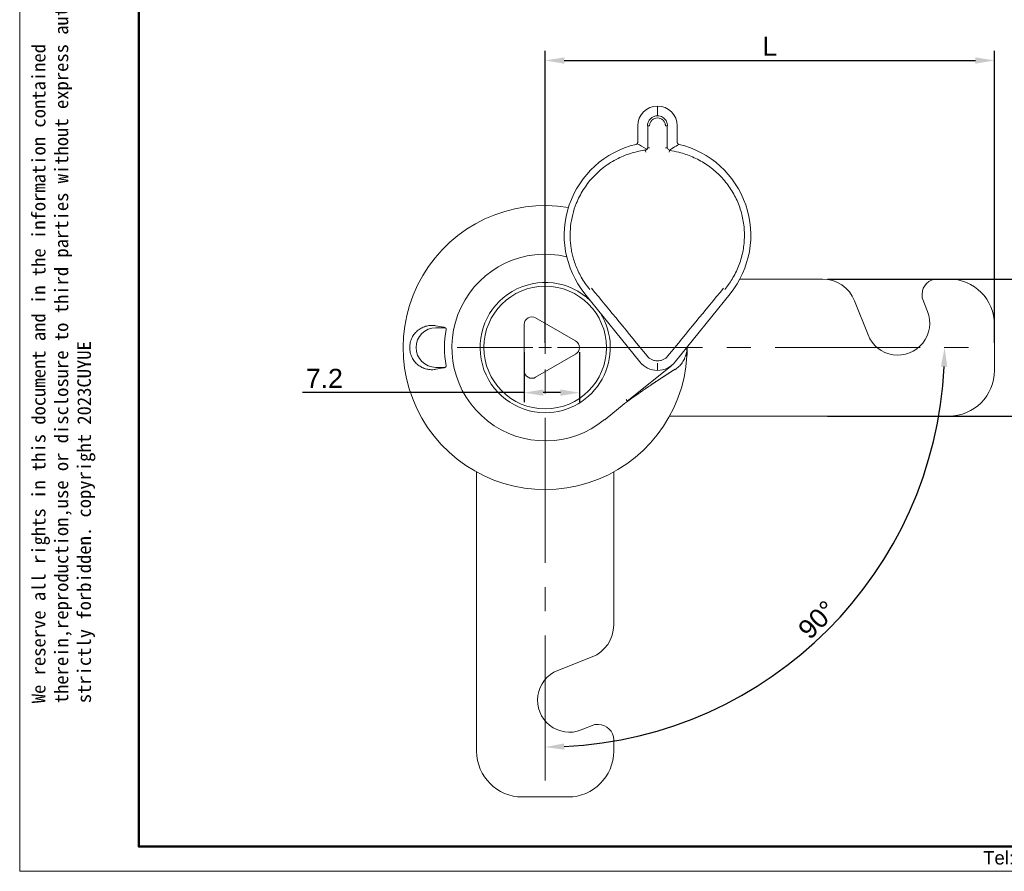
# Model space of a CAD drawing. Header units: millimetres. Extents: x 2655 to 2922, y 1555 to 1739.
# Tile 1 of 3: x 2655 to 2785, y 1555 to 1667. Entities that reach past the tile are written whole.
import ezdxf

# ---------------------------------------------------------------- set-up
doc = ezdxf.new("R2010")
doc.units = ezdxf.units.MM
doc.linetypes.add('CENTER2', pattern=[28.575, 19.05, -3.175, 3.175, -3.175])
doc.layers.add('1', color=7, linetype='Continuous', true_color=0xffffff)
doc.layers.add('20', color=7, linetype='Continuous', true_color=0xffffff)
for name, color, linetype, lineweight in [('尺寸线层', 3, 'Continuous', 18), ('粗实线层', 7, 'Continuous', 50), ('细实线层', 3, 'Continuous', 18)]:
    doc.layers.add(name, color=color, linetype=linetype, lineweight=lineweight)
doc.styles.get("Standard").update_dxf_attribs({"font": 'arial.ttf'})
doc.styles.add('TEXTSTYLE_3', font='arial.ttf')
doc.dimstyles.new('ISO-25', dxfattribs={"dimtxt": 2.5, "dimasz": 2.5, "dimexe": 1.25, "dimexo": 0.625, "dimtad": 1, "dimtxsty": 'Standard', "dimcen": 2.5, "dimadec": 0, "dimazin": 0, "dimtfac": 1, "dimtmove": 0, "dimatfit": 3, "dimfxl": 1, "dimarcsym": 0})

# ---------------------------------------------------------------- blocks, each defined once
blk = doc.blocks.new('*D18')
at = {"layer": 'Defpoints', "color": 0, "transparency": 16777216}
for p in [(2760.71, 1632.76), (2760.71, 1614.76), (2796.35, 1614.76)]:
    blk.add_point(p, dxfattribs=at)
at = {"layer": '尺寸线层', "color": 0, "lineweight": -2, "transparency": 16777216}
for p, q in [((2761.33, 1632.76), (2797.6, 1632.76)), ((2796.35, 1630.26), (2796.35, 1617.26)), ((2761.33, 1614.76), (2797.6, 1614.76))]:
    blk.add_line(p, q, dxfattribs=at)
at = {"layer": '尺寸线层', "color": 0, "transparency": 16777216}
for points in [[(2795.94, 1630.26), (2796.77, 1630.26), (2796.35, 1632.76)], [(2795.94, 1617.26), (2796.77, 1617.26), (2796.35, 1614.76)]]:
    blk.add_solid(points, dxfattribs=at)
at = {"layer": '尺寸线层', "color": 0, "transparency": 16777216, "insert": (2794.45, 1623.76), "char_height": 2.5, "attachment_point": 5, "rotation": 90}
blk.add_mtext('18', dxfattribs=at)
blk = doc.blocks.new('*U19')
at = {"layer": '尺寸线层', "color": 0, "linetype": 'CENTER2', "transparency": 16777216}
for p, q in [((0, 1.61), (0, 11.55)), ((-11.55, 0), (-1.61, 0)), ((1.61, 0), (57.1, 0)), ((0, -56.84), (0, -1.61))]:
    blk.add_line(p, q, dxfattribs=at)
at = {"layer": '尺寸线层', "color": 0, "linetype": 'Continuous', "transparency": 16777216}
for p, q in [((-0.81, 0), (0.81, 0)), ((0, -0.81), (0, 0.81))]:
    blk.add_line(p, q, dxfattribs=at)
blk = doc.blocks.new('*D20')
at = {"layer": 'Defpoints', "color": 0, "transparency": 16777216}
for p in [(2783.27, 1661.45), (2724.27, 1623.76), (2783.27, 1623.76)]:
    blk.add_point(p, dxfattribs=at)
at = {"layer": '尺寸线层', "color": 0, "lineweight": -2, "transparency": 16777216}
for p, q in [((2724.27, 1624.39), (2724.27, 1662.7)), ((2783.27, 1624.39), (2783.27, 1662.7)), ((2726.77, 1661.45), (2780.77, 1661.45))]:
    blk.add_line(p, q, dxfattribs=at)
at = {"layer": '尺寸线层', "color": 0, "transparency": 16777216}
for points in [[(2726.77, 1661.86), (2726.77, 1661.03), (2724.27, 1661.45)], [(2780.77, 1661.86), (2780.77, 1661.03), (2783.27, 1661.45)]]:
    blk.add_solid(points, dxfattribs=at)
at = {"layer": '尺寸线层', "color": 0, "transparency": 16777216, "insert": (2753.77, 1663.32), "char_height": 2.5, "attachment_point": 5}
blk.add_mtext('L', dxfattribs=at)
blk = doc.blocks.new('*D21')
at = {"layer": 'Defpoints', "color": 0, "transparency": 16777216}
for p in [(2721.52, 1623.76), (2728.77, 1623.76), (2728.77, 1617.84)]:
    blk.add_point(p, dxfattribs=at)
at = {"layer": '尺寸线层', "color": 0, "lineweight": -2, "transparency": 16777216}
for p, q in [((2721.52, 1623.14), (2721.52, 1616.59)), ((2728.77, 1623.14), (2728.77, 1616.59)), ((2721.52, 1617.84), (2692.4, 1617.84)), ((2726.27, 1617.84), (2724.02, 1617.84))]:
    blk.add_line(p, q, dxfattribs=at)
at = {"layer": '尺寸线层', "color": 0, "transparency": 16777216}
for points in [[(2724.02, 1618.26), (2724.02, 1617.42), (2721.52, 1617.84)], [(2726.27, 1618.26), (2726.27, 1617.42), (2728.77, 1617.84)]]:
    blk.add_solid(points, dxfattribs=at)
at = {"layer": '尺寸线层', "color": 0, "transparency": 16777216, "insert": (2695.28, 1619.72), "char_height": 2.5, "attachment_point": 5}
blk.add_mtext('7.2', dxfattribs=at)
blk = doc.blocks.new('*D22')
at = {"layer": 'Defpoints', "color": 0, "transparency": 16777216}
for p in [(2725.88, 1623.76), (2781.37, 1623.76), (2724.27, 1622.15), (2750.49, 1578.34), (2724.27, 1566.92)]:
    blk.add_point(p, dxfattribs=at)
at = {"layer": '尺寸线层', "color": 0, "lineweight": -2, "transparency": 16777216}
blk.add_arc((2724.27, 1623.76), 52.45, 272.7315, 357.2685, dxfattribs=at)
at = {"layer": '尺寸线层', "color": 0, "transparency": 16777216}
for points in [[(2776.24, 1621.27), (2777.07, 1621.25), (2776.72, 1623.76)], [(2726.78, 1570.96), (2726.76, 1571.79), (2724.27, 1571.31)]]:
    blk.add_solid(points, dxfattribs=at)
at = {"layer": '尺寸线层', "color": 0, "transparency": 16777216, "insert": (2760.01, 1588.02), "char_height": 2.5, "attachment_point": 5, "rotation": 45}
blk.add_mtext('90°', dxfattribs=at)

msp = doc.modelspace()

# ---------------------------------------------------------------- linework, layer by layer
at = {"layer": '1', "color": 7, "linetype": 'Continuous', "lineweight": 13}
for p, q in [((2739.022, 1654.181), (2739.022, 1655.46)), ((2737.769, 1649.969), (2737.769, 1652.86)), ((2740.275, 1652.86), (2740.275, 1649.969)), ((2739.022, 1621.718), (2739.022, 1620.76))]:
    msp.add_line(p, q, dxfattribs=at)
at = {"layer": '1', "color": 7, "linetype": 'Continuous', "lineweight": 18}
for p, q in [((2736.422, 1652.86), (2736.422, 1650.708)), ((2741.622, 1650.708), (2741.622, 1652.86)), ((2737.978, 1649.969), (2737.699, 1649.969)), ((2740.065, 1649.969), (2740.345, 1649.969)), ((2760.708, 1632.76), (2749.838, 1632.76)), ((2777.272, 1632.76), (2775.772, 1632.76)), ((2729.48, 1630.828), (2736.685, 1621.879)), ((2741.358, 1621.879), (2748.564, 1630.828)), ((2773.772, 1630.76), (2773.772, 1630.296)), ((2766.664, 1625.42), (2764.895, 1629.91)), ((2773.772, 1630.296), (2774.479, 1628.5)), ((2721.522, 1626.791), (2721.522, 1620.729)), ((2728.272, 1624.626), (2723.022, 1627.657)), ((2783.272, 1620.76), (2783.272, 1626.76)), ((2723.022, 1619.863), (2728.272, 1622.894)), ((2740.607, 1614.76), (2777.272, 1614.76))]:
    msp.add_line(p, q, dxfattribs=at)
at = {"layer": '1', "color": 6, "linetype": 'Continuous', "lineweight": 18}
for p, q in [((2715.272, 1607.425), (2715.272, 1570.76)), ((2733.272, 1587.324), (2733.272, 1607.426)), ((2725.932, 1581.368), (2730.422, 1583.137)), ((2730.807, 1574.26), (2729.012, 1573.553)), ((2731.272, 1574.26), (2730.807, 1574.26)), ((2733.272, 1570.76), (2733.272, 1572.26)), ((2721.272, 1564.76), (2727.272, 1564.76))]:
    msp.add_line(p, q, dxfattribs=at)
at = {"layer": '1', "color": 7, "linetype": 'Continuous', "lineweight": 18}
for centre, radius, start, end in [((2739.022, 1652.86), 2.6, 0, 180), ((2739.022, 1638.51), 12.25, 103.32823, 218.83786), ((2739.022, 1638.51), 12.25, 321.16214, 76.67177), ((2760.708, 1628.26), 4.5, 21.50822, 90), ((2775.772, 1630.76), 2, 90, 180), ((2777.272, 1626.76), 6, 0, 90), ((2722.522, 1626.791), 1, 60, 180), ((2770.572, 1626.96), 4.2, 201.50822, 21.50822), ((2727.772, 1623.76), 1, 300, 60), ((2739.022, 1623.76), 3, 218.83786, 321.16214), ((2722.522, 1620.729), 1, 180, 300), ((2777.272, 1620.76), 6, 270, 0)]:
    msp.add_arc(centre, radius, start, end, dxfattribs=at)
at = {"layer": '1', "color": 6, "linetype": 'Continuous', "lineweight": 18}
for centre, radius, start, end in [((2728.772, 1587.324), 4.5, 291.50822, 0), ((2727.472, 1577.46), 4.2, 111.50822, 291.50822), ((2731.272, 1572.26), 2, 0, 90), ((2721.272, 1570.76), 6, 180, 270), ((2727.272, 1570.76), 6, 270, 0)]:
    msp.add_arc(centre, radius, start, end, dxfattribs=at)
at = {"layer": '1', "color": 7, "linetype": 'Continuous', "lineweight": 13}
msp.add_ellipse((2721.022, 1638.51), major_axis=(23.865, 0), ratio=0.6566134, start_param=0.8078375, end_param=0.8732874, dxfattribs=at)
at = {"layer": '1', "color": 7, "linetype": 'Continuous', "lineweight": 18}
for centre, major_axis, ratio, start_param, end_param in [((2737.479, 1649.407), (-0.041, 0.297), 0.0162821, 0.2618349, 1.568563), ((2740.565, 1649.407), (-0.041, -0.297), 0.0162821, 1.5730296, 2.8797577), ((2739.022, 1580.851), (92.104, -122.429), 0.1609783, 1.7961516, 1.8738882), ((2739.022, 1580.851), (92.104, 122.429), 0.1609783, 1.2677045, 1.3454411)]:
    msp.add_ellipse(centre, major_axis=major_axis, ratio=ratio, start_param=start_param, end_param=end_param, dxfattribs=at)
for points, degree, knots in [([(2737.699, 1652.86), (2737.703, 1652.937), (2737.71, 1653.091), (2737.773, 1653.315), (2737.87, 1653.525), (2738.004, 1653.715), (2738.168, 1653.879), (2738.358, 1654.011), (2738.568, 1654.109), (2738.792, 1654.168), (2739.063, 1654.191), (2739.484, 1654.136), (2739.916, 1653.885), (2740.197, 1653.501), (2740.324, 1653.175), (2740.338, 1652.96), (2740.345, 1652.86)], 3, [0, 0, 0, 0, 0.0557414, 0.1114806, 0.1672156, 0.2229442, 0.2786643, 0.3343739, 0.3900707, 0.4457527, 0.5014177, 0.5864935, 0.7502546, 0.8446808, 0.9279446, 1, 1, 1, 1]), ([(2740.065, 1652.86), (2740.064, 1652.906), (2740.06, 1652.996), (2740.033, 1653.13), (2739.981, 1653.28), (2739.895, 1653.441), (2739.721, 1653.651), (2739.431, 1653.844), (2739.023, 1653.925), (2738.614, 1653.845), (2738.324, 1653.652), (2738.149, 1653.443), (2738.053, 1653.261), (2737.99, 1653.065), (2737.982, 1652.928), (2737.978, 1652.86)], 3, [0, 0, 0, 0, 0.0418014, 0.0832436, 0.1250587, 0.1877262, 0.2503428, 0.3750621, 0.4998056, 0.6245438, 0.7492492, 0.8118349, 0.8745159, 0.9372594, 1, 1, 1, 1]), ([(2737.978, 1652.86), (2737.948, 1652.86), (2737.917, 1652.86), (2737.859, 1652.86), (2737.832, 1652.86), (2737.782, 1652.86), (2737.76, 1652.86), (2737.724, 1652.86), (2737.709, 1652.86), (2737.699, 1652.86)], 3, [0, 0, 0, 0, 0.25, 0.25, 0.5, 0.5, 0.75, 0.75, 1, 1, 1, 1]), ([(2740.065, 1652.86), (2740.096, 1652.86), (2740.126, 1652.86), (2740.184, 1652.86), (2740.211, 1652.86), (2740.261, 1652.86), (2740.283, 1652.86), (2740.319, 1652.86), (2740.334, 1652.86), (2740.344, 1652.86)], 3, [0, 0, 0, 0, 0.25, 0.25, 0.5, 0.5, 0.75, 0.75, 1, 1, 1, 1]), ([(2736.198, 1650.43), (2736.296, 1650.454), (2736.359, 1650.53), (2736.389, 1650.566), (2736.406, 1650.613), (2736.422, 1650.658), (2736.422, 1650.708)], 2, [0, 0, 0, 0.5, 0.5, 0.75, 0.75, 1, 1, 1]), ([(2737.438, 1649.693), (2737.464, 1649.697), (2737.513, 1649.703), (2737.578, 1649.732), (2737.64, 1649.78), (2737.694, 1649.86), (2737.697, 1649.932), (2737.699, 1649.969)], 3, [0, 0, 0, 0, 0.1877519, 0.3555902, 0.5015468, 0.7420245, 1, 1, 1, 1]), ([(2741.846, 1650.43), (2741.781, 1650.394), (2741.716, 1650.358), (2741.393, 1650.175), (2741.135, 1650.023), (2740.787, 1649.808), (2740.696, 1649.751), (2740.605, 1649.693)], 3, [0, 0, 0, 0, 0.1560075, 0.1560075, 0.7800748, 0.7800748, 1, 1, 1, 1]), ([(2741.622, 1650.708), (2741.622, 1650.608), (2741.685, 1650.53), (2741.714, 1650.493), (2741.757, 1650.467), (2741.797, 1650.442), (2741.846, 1650.43)], 2, [0, 0, 0, 0.5, 0.5, 0.75, 0.75, 1, 1, 1]), ([(2730.143, 1631.362), (2729.934, 1631.627), (2729.527, 1632.144), (2729.019, 1632.962), (2728.599, 1633.77), (2728.265, 1634.562), (2728.008, 1635.327), (2727.817, 1636.057), (2727.542, 1637.495), (2727.484, 1639.758), (2728.143, 1642.386), (2729.525, 1645.076), (2731.412, 1647.153), (2733.743, 1648.604), (2735.616, 1649.361), (2736.857, 1649.587), (2737.438, 1649.693)], 3, [0, 0, 0, 0, 0.0422169, 0.0822944, 0.1202218, 0.1559894, 0.1895887, 0.2210126, 0.2502552, 0.3724764, 0.5001048, 0.5842205, 0.7493185, 0.84276, 0.9262822, 1, 1, 1, 1]), ([(2737.651, 1622.66), (2737.668, 1622.64), (2737.701, 1622.6), (2737.754, 1622.543), (2737.81, 1622.488), (2737.869, 1622.435), (2737.96, 1622.361), (2738.088, 1622.27), (2738.318, 1622.146), (2738.629, 1622.037), (2739.021, 1621.994), (2739.348, 1622.03), (2739.6, 1622.102), (2739.781, 1622.176), (2739.954, 1622.27), (2740.097, 1622.37), (2740.214, 1622.469), (2740.308, 1622.56), (2740.364, 1622.627), (2740.392, 1622.66)], 3, [0, 0, 0, 0, 0.0249289, 0.0498553, 0.0748295, 0.0999012, 0.1251197, 0.1875324, 0.2499851, 0.3748394, 0.4997585, 0.6244288, 0.6871319, 0.7495374, 0.8118125, 0.8745525, 0.9164529, 0.9581903, 1, 1, 1, 1])]:
    msp.add_open_spline(points, degree=degree, knots=knots, dxfattribs=at)
msp.add_open_spline([(2740.605, 1649.693), (2740.449, 1649.704), (2740.335, 1649.818), (2740.345, 1649.969)], degree=3, dxfattribs=at)
at = {"layer": '1', "color": 7, "linetype": 'Continuous', "lineweight": 13}
msp.add_open_spline([(2740.599, 1649.634), (2741.015, 1649.577), (2741.429, 1649.497), (2742.452, 1649.241), (2743.052, 1649.037), (2744.219, 1648.53), (2744.789, 1648.224), (2745.856, 1647.529), (2746.356, 1647.14), (2747.291, 1646.28), (2747.729, 1645.803), (2748.506, 1644.795), (2748.849, 1644.262), (2749.296, 1643.42), (2749.433, 1643.132), (2749.684, 1642.541), (2749.796, 1642.24), (2750.093, 1641.331), (2750.237, 1640.713), (2750.418, 1639.453), (2750.454, 1638.805), (2750.415, 1637.53), (2750.34, 1636.9), (2750.083, 1635.652), (2749.897, 1635.031), (2749.428, 1633.846), (2749.145, 1633.279), (2748.531, 1632.27), (2748.21, 1631.822), (2747.862, 1631.402)], degree=3, knots=[0, 0, 0, 0, 0.0523524, 0.0523524, 0.132294, 0.132294, 0.2122355, 0.2122355, 0.292177, 0.292177, 0.3721185, 0.3721185, 0.45206, 0.45206, 0.4920308, 0.4920308, 0.5320016, 0.5320016, 0.6119431, 0.6119431, 0.6918846, 0.6918846, 0.7718261, 0.7718261, 0.8517676, 0.8517676, 0.9317091, 0.9317091, 1, 1, 1, 1], dxfattribs=at)
at = {"layer": '20', "color": 7, "linetype": 'Continuous', "lineweight": 13}
for p, q in [((2709.922, 1626.36), (2711.137, 1626.36)), ((2740.893, 1621.416), (2735.04, 1616.743)), ((2711.137, 1621.16), (2709.922, 1621.16))]:
    msp.add_line(p, q, dxfattribs=at)
at = {"layer": '20', "color": 7, "linetype": 'Continuous', "lineweight": 18}
for p, q in [((2742.794, 1622.669), (2742.889, 1622.663)), ((2735.077, 1616.696), (2734.896, 1616.923))]:
    msp.add_line(p, q, dxfattribs=at)
msp.add_circle((2724.272, 1623.76), 8.05, dxfattribs=at)
at = {"layer": '20', "color": 7, "linetype": 'Continuous', "lineweight": 13}
for centre, radius, start, end in [((2724.272, 1623.76), 18.65, 80.56979, 356.62745), ((2724.272, 1623.76), 12.25, 76.62803, 309.47796), ((2709.922, 1623.76), 2.6, 90, 270)]:
    msp.add_arc(centre, radius, start, end, dxfattribs=at)
at = {"layer": '20', "color": 7, "linetype": 'Continuous', "lineweight": 18}
for radius, start, end in [(18.65, 80.56979, 356.62745), (8.55, 45.68063, 270), (8.55, 270, 32.00062), (13.22, 169.59206, 190.40794)]:
    msp.add_arc((2724.272, 1623.76), radius, start, end, dxfattribs=at)
msp.add_ellipse((2742.997, 1622.657), major_axis=(0.283, -0.1), ratio=0.2491374, start_param=3.4121264, end_param=4.0000726, dxfattribs=at)
for points, degree, knots in [([(2709.922, 1626.619), (2709.877, 1626.627), (2709.766, 1626.646), (2709.566, 1626.666), (2709.298, 1626.672), (2709.009, 1626.648), (2708.595, 1626.57), (2708.121, 1626.4), (2707.58, 1626.063), (2707.128, 1625.623), (2706.767, 1625.067), (2706.539, 1624.441), (2706.459, 1623.768), (2706.536, 1623.094), (2706.761, 1622.465), (2707.121, 1621.906), (2707.574, 1621.462), (2708.116, 1621.122), (2708.592, 1620.951), (2709.005, 1620.873), (2709.34, 1620.845), (2709.656, 1620.858), (2709.854, 1620.89), (2709.922, 1620.902)], 3, [0, 0, 0, 0, 0.0143256, 0.0351361, 0.0626138, 0.0976811, 0.1250432, 0.1921596, 0.2497024, 0.314215, 0.3744357, 0.437506, 0.4992782, 0.5610262, 0.6242779, 0.6847824, 0.7494546, 0.8075754, 0.8744935, 0.902014, 0.9371698, 0.9785379, 1, 1, 1, 1]), ([(2710.93, 1626.431), (2710.951, 1626.427), (2710.992, 1626.418), (2711.051, 1626.4), (2711.103, 1626.379), (2711.154, 1626.352), (2711.202, 1626.318), (2711.24, 1626.277), (2711.263, 1626.234), (2711.274, 1626.191), (2711.271, 1626.163), (2711.27, 1626.148)], 3, [0, 0, 0, 0, 0.1389242, 0.2678244, 0.3874287, 0.4986327, 0.632749, 0.7492998, 0.8387613, 0.9198875, 1, 1, 1, 1]), ([(2742.718, 1622.734), (2742.756, 1622.852), (2742.829, 1623.078), (2742.887, 1623.425), (2742.901, 1623.661), (2742.901, 1623.781), (2742.9, 1623.791)], 3, [0, 0, 0, 0, 0.3500463, 0.6732903, 0.9715558, 1, 1, 1, 1]), ([(2742.906, 1623.798), (2742.906, 1623.786), (2742.906, 1623.681), (2742.9, 1623.485), (2742.881, 1623.243), (2742.848, 1622.97), (2742.815, 1622.791), (2742.794, 1622.669)], 3, [0, 0, 0, 0, 0.0337465, 0.2753312, 0.5169229, 0.6727297, 1, 1, 1, 1]), ([(2742.922, 1623.82), (2742.922, 1623.801), (2742.922, 1623.599), (2742.917, 1623.214), (2742.899, 1622.847), (2742.889, 1622.663)], 3, [0, 0, 0, 0, 0.0489028, 0.52376, 1, 1, 1, 1]), ([(2711.27, 1621.372), (2711.271, 1621.363), (2711.273, 1621.347), (2711.271, 1621.321), (2711.265, 1621.296), (2711.255, 1621.271), (2711.235, 1621.24), (2711.201, 1621.202), (2711.138, 1621.158), (2711.047, 1621.116), (2710.971, 1621.099), (2710.93, 1621.089)], 3, [0, 0, 0, 0, 0.0486003, 0.0964399, 0.1452265, 0.1965705, 0.2518561, 0.3683751, 0.5023039, 0.7327359, 1, 1, 1, 1]), ([(2735.077, 1616.696), (2736.536, 1617.749), (2738.203, 1618.87), (2738.939, 1619.365), (2739.755, 1619.9), (2740.468, 1620.368), (2741.301, 1620.905)], 2, [0, 0, 0, 0.5, 0.5, 0.75, 0.75, 1, 1, 1])]:
    msp.add_open_spline(points, degree=degree, knots=knots, dxfattribs=at)
for points in [[(2709.922, 1626.619), (2710.258, 1626.556), (2710.594, 1626.494), (2710.93, 1626.431)], [(2742.566, 1622.359), (2742.622, 1622.483), (2742.673, 1622.609), (2742.718, 1622.734)], [(2710.93, 1621.089), (2710.594, 1621.027), (2710.258, 1620.964), (2709.922, 1620.902)], [(2732.101, 1614.255), (2733.113, 1615.073), (2734.071, 1615.932), (2735.077, 1616.696)]]:
    msp.add_open_spline(points, degree=3, dxfattribs=at)
at = {"layer": '20', "color": 7, "linetype": 'Continuous', "lineweight": 13}
msp.add_open_spline([(2742.593, 1622.332), (2742.551, 1622.24), (2742.505, 1622.149), (2742.341, 1621.86), (2742.209, 1621.675), (2741.914, 1621.336), (2741.75, 1621.18), (2741.485, 1620.975), (2741.393, 1620.911), (2741.298, 1620.851)], degree=3, knots=[0, 0, 0, 0, 0.1491556, 0.1491556, 0.4874224, 0.4874224, 0.8256892, 0.8256892, 1, 1, 1, 1], dxfattribs=at)
at = {"layer": '粗实线层'}
msp.add_lwpolyline([(2670.908, 1734.829), (2911.419, 1734.829), (2911.419, 1558.253), (2670.908, 1558.253)], close=True, dxfattribs=at)
at = {"layer": '细实线层'}
msp.add_lwpolyline([(2655.271, 1739.215), (2915.806, 1739.215), (2915.806, 1554.999), (2655.271, 1554.999)], close=True, dxfattribs=at)

# ---------------------------------------------------------------- block references
at = {"layer": '尺寸线层', "color": 1, "linetype": 'CENTER2'}
msp.add_blockref('*U19', (2724.272, 1623.76), dxfattribs=at)

# ---------------------------------------------------------------- texts
at = {"linetype": 'Continuous', "insert": (2793.778, 1557.643), "char_height": 1.75094, "width": 24.8557, "attachment_point": 2, "line_spacing_factor": 0.9, "style": 'TEXTSTYLE_3'}
msp.add_mtext('Tel:+86-15888772652', dxfattribs=at)
at = {"layer": '粗实线层', "color": 3, "insert": (2656.862, 1577.062), "char_height": 1.791809, "width": 105.26883, "attachment_point": 1, "rotation": 90}
msp.add_mtext('{\\fSimHei|b0|i0|c134|p49;We reserve all rights in this document and in the information contained therein,reproduction,use or disclosure to third parties without express authority is strictly forbidden. copyright 2023CUYUE}', dxfattribs=at)

# ---------------------------------------------------------------- dimensions: what is measured, and where the dimension line sits
at = {"layer": '尺寸线层'}
dim = msp.add_linear_dim(base=(2783.272, 1661.446), p1=(2724.272, 1623.76), p2=(2783.272, 1623.76), text='L', dimstyle='ISO-25', dxfattribs=at)
dim.commit()
dim.dimension.update_dxf_attribs({"geometry": '*D20', "text_midpoint": (2753.772, 1663.321)})
dim = msp.add_linear_dim(base=(2796.355, 1614.76), p1=(2760.708, 1632.76), p2=(2760.708, 1614.76), angle=90, dimstyle='ISO-25', dxfattribs=at)
dim.commit()
dim.dimension.update_dxf_attribs({"geometry": '*D18', "text_midpoint": (2794.454, 1623.76)})
dim = msp.add_linear_dim(base=(2728.772, 1617.84), p1=(2721.522, 1623.76), p2=(2728.772, 1623.76), text='7.2', dimstyle='ISO-25', dxfattribs=at)
dim.commit()
dim.dimension.update_dxf_attribs({"geometry": '*D21', "text_midpoint": (2695.276, 1617.84), "dimtype": 160})
dim = msp.add_angular_dim_2l(base=(2750.494, 1578.341), line1=((2724.272, 1566.924), (2724.272, 1622.15)), line2=((2725.882, 1623.76), (2781.372, 1623.76)), dimstyle='ISO-25', dxfattribs=at)
dim.commit()
dim.dimension.update_dxf_attribs({"geometry": '*D22', "text_midpoint": (2760.012, 1588.02)})

doc.saveas('drawing.dxf')
